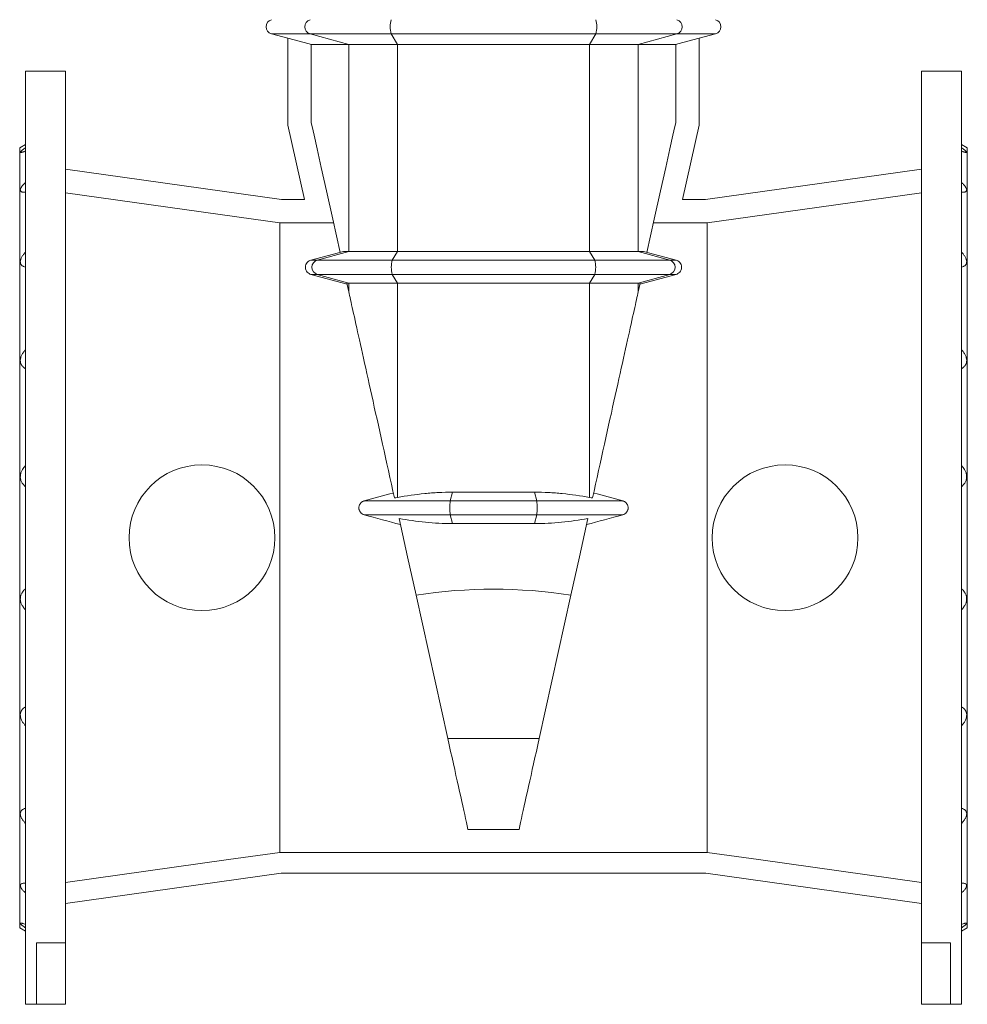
# Model space of a CAD drawing. Header units: millimetres. Extents: x -732 to 708, y -46 to 1921.
# Tile 3 of 5: x -732 to -82, y 728 to 1403. Entities that reach past the tile are written whole.
import ezdxf

# ---------------------------------------------------------------- set-up
doc = ezdxf.new("R2010")
doc.units = ezdxf.units.MM

msp = doc.modelspace()

# ---------------------------------------------------------------- linework, layer by layer
at = {"color": 7, "linetype": 'Continuous', "lineweight": 15}
for p, q in [((-559.02, 1393.65), (-547.73, 1390.63)), ((-265.73, 1390.63), (-254.43, 1393.65)), ((-547.73, 1390.63), (-547.73, 1331.01)), ((-506, 1386.34), (-531.7, 1386.34)), ((-531.7, 1386.34), (-531.7, 1332.64)), ((-472.63, 1386.34), (-506, 1386.34)), ((-340.83, 1386.34), (-472.63, 1386.34)), ((-340.83, 1386.34), (-307.45, 1386.34)), ((-307.45, 1386.34), (-281.76, 1386.34)), ((-281.76, 1386.34), (-281.76, 1332.64)), ((-265.73, 1390.63), (-265.73, 1331.01)), ((-700.23, 1367.98), (-727.73, 1367.98)), ((-727.73, 1047.98), (-727.73, 1367.98)), ((-700.23, 770.11), (-700.23, 1367.98)), ((-85.73, 1367.98), (-113.23, 1367.98)), ((-113.23, 770.11), (-113.23, 1367.98)), ((-85.73, 1047.98), (-85.73, 1367.98)), ((-547.73, 1331.01), (-536.42, 1279.98)), ((-265.73, 1331.01), (-277.04, 1279.98)), ((-727.73, 1317.79), (-731.73, 1315.48)), ((-81.73, 1315.48), (-85.73, 1317.79)), ((-731.73, 1047.98), (-731.73, 1315.48)), ((-81.73, 1047.98), (-81.73, 1315.48)), ((-552.16, 1279.98), (-700.23, 1300.79)), ((-261.3, 1279.98), (-113.23, 1300.79)), ((-536.42, 1279.98), (-552.16, 1279.98)), ((-277.04, 1279.98), (-261.3, 1279.98)), ((-553.28, 1263.87), (-553.28, 832.21)), ((-516.46, 1263.87), (-553.28, 1263.87)), ((-297, 1263.87), (-260.18, 1263.87)), ((-260.18, 1263.87), (-260.18, 832.21)), ((-532.01, 1238.31), (-509.72, 1244.28)), ((-506, 1244.28), (-472.63, 1244.28)), ((-472.63, 1244.28), (-340.83, 1244.28)), ((-307.45, 1244.28), (-340.83, 1244.28)), ((-281.44, 1238.31), (-303.74, 1244.28)), ((-507.17, 1222), (-532.01, 1228.65)), ((-506, 1216.72), (-507.32, 1222.68)), ((-472.63, 1222.68), (-506, 1222.68)), ((-340.83, 1222.68), (-472.63, 1222.68)), ((-340.83, 1222.68), (-307.45, 1222.68)), ((-307.45, 1216.72), (-306.13, 1222.68)), ((-306.29, 1222), (-281.44, 1228.65)), ((-434.92, 1079.28), (-378.54, 1079.28)), ((-378.54, 1057.68), (-434.92, 1057.68)), ((-731.73, 780.48), (-731.73, 1047.98)), ((-727.73, 727.98), (-727.73, 1047.98)), ((-85.73, 727.98), (-85.73, 1047.98)), ((-81.73, 780.48), (-81.73, 1047.98)), ((-438.09, 910.39), (-459.87, 1008.64)), ((-375.37, 910.39), (-353.58, 1008.64)), ((-424.26, 847.98), (-389.2, 847.98)), ((-553.28, 832.21), (-260.18, 832.21)), ((-552.3, 817.98), (-700.23, 797.19)), ((-552.3, 817.98), (-261.16, 817.98)), ((-261.16, 817.98), (-113.23, 797.19)), ((-731.73, 780.48), (-727.73, 778.17)), ((-85.73, 778.17), (-81.73, 780.48)), ((-700.23, 770.11), (-720.23, 770.11)), ((-720.23, 770.11), (-720.23, 727.98)), ((-700.23, 770.11), (-700.23, 727.98)), ((-113.23, 770.11), (-93.23, 770.11)), ((-113.23, 770.11), (-113.23, 727.98)), ((-93.23, 770.11), (-93.23, 727.98)), ((-727.73, 727.98), (-720.23, 727.98)), ((-720.23, 727.98), (-700.23, 727.98)), ((-93.23, 727.98), (-113.23, 727.98)), ((-93.23, 727.98), (-85.73, 727.98))]:
    msp.add_line(p, q, dxfattribs=at)
at = {"color": 8, "linetype": 'Continuous', "lineweight": 0}
for p, q in [((-559.02, 1393.65), (-532.55, 1393.65)), ((-476.95, 1393.65), (-532.55, 1393.65)), ((-532.55, 1393.65), (-506, 1386.34)), ((-336.51, 1393.65), (-476.95, 1393.65)), ((-476.95, 1393.65), (-472.63, 1386.34)), ((-336.51, 1393.65), (-340.83, 1386.34)), ((-336.51, 1393.65), (-280.91, 1393.65)), ((-280.91, 1393.65), (-307.45, 1386.34)), ((-254.43, 1393.65), (-280.91, 1393.65)), ((-506, 1244.28), (-506, 1386.34)), ((-472.63, 1244.28), (-472.63, 1386.34)), ((-340.83, 1244.28), (-340.83, 1386.34)), ((-307.45, 1244.28), (-307.45, 1386.34)), ((-506, 1244.28), (-527.68, 1238.31)), ((-472.63, 1244.28), (-476.16, 1238.31)), ((-340.83, 1244.28), (-337.3, 1238.31)), ((-307.45, 1244.28), (-285.77, 1238.31)), ((-476.16, 1238.31), (-527.68, 1238.31)), ((-337.3, 1238.31), (-476.16, 1238.31)), ((-337.3, 1238.31), (-285.77, 1238.31)), ((-476.16, 1228.65), (-527.68, 1228.65)), ((-527.68, 1228.65), (-506, 1222.68)), ((-506, 1216.72), (-506, 1222.68)), ((-337.3, 1228.65), (-476.16, 1228.65)), ((-476.16, 1228.65), (-472.63, 1222.68)), ((-472.63, 1075.64), (-472.63, 1222.68)), ((-337.3, 1228.65), (-340.83, 1222.68)), ((-340.83, 1075.64), (-340.83, 1222.68)), ((-337.3, 1228.65), (-285.77, 1228.65)), ((-285.77, 1228.65), (-307.45, 1222.68)), ((-307.45, 1216.72), (-307.45, 1222.68)), ((-434.92, 1079.28), (-436.43, 1073.31)), ((-378.54, 1079.28), (-377.03, 1073.31)), ((-436.43, 1073.31), (-495.39, 1073.31)), ((-377.03, 1073.31), (-436.43, 1073.31)), ((-377.03, 1073.31), (-318.07, 1073.31)), ((-436.43, 1063.65), (-495.35, 1063.65)), ((-377.03, 1063.65), (-436.43, 1063.65)), ((-436.43, 1063.65), (-434.92, 1057.68)), ((-377.03, 1063.65), (-378.54, 1057.68)), ((-377.03, 1063.65), (-318.11, 1063.65)), ((-375.37, 910.39), (-438.09, 910.39))]:
    msp.add_line(p, q, dxfattribs=at)
at = {"color": 7, "linetype": 'Continuous', "lineweight": 15, "flags": 128}
for points in [[(-547.73, 1390.63), (-533.15, 1386.73), (-531.7, 1386.34)], [(-265.73, 1390.63), (-280.31, 1386.73), (-281.76, 1386.34)], [(-511.98, 1243.68), (-517.03, 1266.46), (-521.34, 1285.9), (-524.91, 1301.99), (-527.73, 1314.72), (-529.8, 1324.08), (-531.13, 1330.06), (-531.7, 1332.64)], [(-301.48, 1243.68), (-296.43, 1266.46), (-292.12, 1285.9), (-288.55, 1301.99), (-285.73, 1314.72), (-283.65, 1324.08), (-282.33, 1330.06), (-281.76, 1332.64)], [(-553.28, 1263.87), (-571.45, 1266.42), (-700.23, 1284.53)], [(-260.18, 1263.87), (-242, 1266.42), (-113.23, 1284.53)], [(-474.65, 1075.3), (-475.7, 1080.03), (-476.74, 1084.72), (-477.77, 1089.39), (-478.8, 1094.01), (-479.82, 1098.6), (-480.82, 1103.14), (-481.82, 1107.64), (-482.81, 1112.1), (-483.78, 1116.49), (-484.75, 1120.84), (-485.7, 1125.13), (-486.63, 1129.35), (-487.56, 1133.52), (-488.47, 1137.61), (-489.36, 1141.64), (-490.23, 1145.6), (-491.1, 1149.48), (-491.94, 1153.28), (-492.76, 1157), (-493.57, 1160.65), (-494.36, 1164.2), (-495.13, 1167.67), (-495.88, 1171.05), (-496.61, 1174.34), (-497.32, 1177.53), (-498, 1180.63), (-498.67, 1183.63), (-499.31, 1186.52), (-499.93, 1189.32), (-500.52, 1192.01), (-501.1, 1194.59), (-501.65, 1197.07), (-502.17, 1199.43), (-502.67, 1201.69), (-503.14, 1203.83), (-503.59, 1205.85), (-504.02, 1207.76), (-504.42, 1209.56), (-504.79, 1211.23), (-505.13, 1212.79), (-505.45, 1214.22), (-505.74, 1215.53), (-506, 1216.72)], [(-338.81, 1075.3), (-337.76, 1080.03), (-336.72, 1084.72), (-335.68, 1089.39), (-334.66, 1094.01), (-333.64, 1098.6), (-332.63, 1103.14), (-331.64, 1107.64), (-330.65, 1112.1), (-329.67, 1116.49), (-328.71, 1120.84), (-327.76, 1125.13), (-326.82, 1129.35), (-325.9, 1133.52), (-324.99, 1137.61), (-324.1, 1141.64), (-323.22, 1145.6), (-322.36, 1149.48), (-321.52, 1153.28), (-320.69, 1157), (-319.89, 1160.65), (-319.1, 1164.2), (-318.33, 1167.67), (-317.58, 1171.05), (-316.85, 1174.34), (-316.14, 1177.53), (-315.46, 1180.63), (-314.79, 1183.63), (-314.15, 1186.52), (-313.53, 1189.32), (-312.93, 1192.01), (-312.36, 1194.59), (-311.81, 1197.07), (-311.29, 1199.43), (-310.79, 1201.69), (-310.31, 1203.83), (-309.86, 1205.85), (-309.44, 1207.76), (-309.04, 1209.56), (-308.67, 1211.23), (-308.33, 1212.79), (-308.01, 1214.22), (-307.72, 1215.53), (-307.45, 1216.72)], [(-471.51, 1061.13), (-465.7, 1034.91), (-459.87, 1008.64)], [(-341.95, 1061.13), (-347.76, 1034.91), (-353.58, 1008.64)], [(-424.26, 847.98), (-424.77, 850.29), (-425.31, 852.74), (-425.89, 855.35), (-426.5, 858.09), (-427.14, 860.98), (-427.81, 864.01), (-428.51, 867.18), (-429.24, 870.48), (-430.01, 873.92), (-430.8, 877.48), (-431.61, 881.18), (-432.46, 885), (-433.34, 888.94), (-434.24, 893), (-435.16, 897.18), (-436.11, 901.48), (-437.09, 905.88), (-438.09, 910.39)], [(-389.2, 847.98), (-388.69, 850.29), (-388.15, 852.74), (-387.57, 855.35), (-386.96, 858.09), (-386.32, 860.98), (-385.65, 864.01), (-384.95, 867.18), (-384.21, 870.48), (-383.45, 873.92), (-382.66, 877.48), (-381.84, 881.18), (-381, 885), (-380.12, 888.94), (-379.22, 893), (-378.29, 897.18), (-377.34, 901.48), (-376.37, 905.88), (-375.37, 910.39)], [(-553.28, 832.21), (-588.58, 827.25), (-700.23, 811.54)], [(-260.18, 832.21), (-224.88, 827.25), (-113.23, 811.54)]]:
    msp.add_lwpolyline(points, dxfattribs=at)
at = {"color": 7, "linetype": 'Continuous', "lineweight": 15}
for centre in [(-606.73, 1047.98), (-206.73, 1047.98)]:
    msp.add_circle(centre, 50, dxfattribs=at)
for centre, start, end in [((-557.73, 1398.48), 105, 255), ((-255.73, 1398.48), 285, 75)]:
    msp.add_arc(centre, 5, start, end, dxfattribs=at)
at = {"color": 8, "linetype": 'Continuous', "lineweight": 0}
for centre, radius, start, end in [((-531.13, 1398.48), 5.03, 106.30768, 253.69232), ((-459.71, 1398.48), 17.91, 164.35449, 195.64551), ((-353.75, 1398.48), 17.91, 344.35449, 15.64551), ((-282.32, 1398.48), 5.03, 286.30768, 73.69232), ((-526.27, 1233.48), 5.03, 106.30796, 253.69204), ((-458.91, 1233.48), 17.91, 164.35452, 195.64548), ((-354.54, 1233.48), 17.91, 344.35452, 15.64548), ((-287.19, 1233.48), 5.03, 286.30796, 73.69204), ((-395.67, 1068.48), 41.05, 173.24269, 186.75731), ((-417.79, 1068.48), 41.05, 353.24269, 6.75731)]:
    msp.add_arc(centre, radius, start, end, dxfattribs=at)
at = {"color": 7, "linetype": 'Continuous', "lineweight": 15}
msp.add_ellipse((-406.73, 516.94), major_axis=(0, 495.77), ratio=0.8391, start_param=6.155084, end_param=6.411287, dxfattribs=at)
for points, knots in [([(-727.73, 1315.52), (-728.11, 1315.25), (-728.88, 1314.71), (-729.73, 1314.07), (-730.33, 1313.58), (-730.73, 1313.22), (-731.06, 1312.88), (-731.27, 1312.59), (-731.32, 1312.37), (-731.18, 1312.26), (-730.88, 1312.24), (-730.46, 1312.31), (-729.97, 1312.43), (-729.35, 1312.62), (-728.61, 1312.88), (-728.02, 1313.11), (-727.73, 1313.22)], [0, 0, 0, 0, 0.101577, 0.203033, 0.260821, 0.318737, 0.37643, 0.447042, 0.517621, 0.5882, 0.658828, 0.721061, 0.783536, 0.845884, 0.922925, 1, 1, 1, 1]), ([(-85.73, 1315.52), (-85.34, 1315.25), (-84.58, 1314.71), (-83.73, 1314.07), (-83.13, 1313.58), (-82.73, 1313.22), (-82.4, 1312.88), (-82.19, 1312.59), (-82.14, 1312.37), (-82.28, 1312.26), (-82.58, 1312.24), (-83, 1312.31), (-83.49, 1312.43), (-84.11, 1312.62), (-84.85, 1312.88), (-85.44, 1313.11), (-85.73, 1313.22)], [0, 0, 0, 0, 0.101577, 0.203033, 0.260821, 0.318737, 0.37643, 0.447042, 0.517621, 0.5882, 0.658828, 0.721061, 0.783536, 0.845884, 0.922925, 1, 1, 1, 1]), ([(-727.73, 1291.63), (-728.22, 1291.18), (-728.67, 1290.73), (-729.31, 1290.05), (-729.51, 1289.83), (-729.89, 1289.38), (-730.07, 1289.15), (-730.56, 1288.49), (-730.82, 1288.07), (-731.2, 1287.25), (-731.3, 1286.88), (-731.3, 1286.39), (-731.27, 1286.23), (-731.18, 1285.96), (-731.1, 1285.83), (-730.92, 1285.61), (-730.81, 1285.51), (-730.54, 1285.34), (-730.39, 1285.26), (-730.07, 1285.14), (-729.89, 1285.1), (-729.51, 1285.02), (-729.31, 1284.99), (-728.67, 1284.93), (-728.22, 1284.93), (-727.73, 1284.96)], [0, 0, 0, 0, 0.125, 0.125, 0.1875, 0.1875, 0.25, 0.25, 0.375, 0.375, 0.5, 0.5, 0.5625, 0.5625, 0.625, 0.625, 0.6875, 0.6875, 0.75, 0.75, 0.8125, 0.8125, 0.875, 0.875, 1, 1, 1, 1]), ([(-85.73, 1291.63), (-85.24, 1291.18), (-84.78, 1290.73), (-84.15, 1290.05), (-83.95, 1289.83), (-83.57, 1289.38), (-83.39, 1289.15), (-82.9, 1288.49), (-82.63, 1288.07), (-82.26, 1287.25), (-82.16, 1286.88), (-82.16, 1286.39), (-82.19, 1286.23), (-82.28, 1285.96), (-82.35, 1285.83), (-82.54, 1285.61), (-82.65, 1285.51), (-82.91, 1285.34), (-83.06, 1285.26), (-83.39, 1285.14), (-83.57, 1285.1), (-83.94, 1285.02), (-84.15, 1284.99), (-84.78, 1284.93), (-85.24, 1284.93), (-85.73, 1284.96)], [0, 0, 0, 0, 0.125, 0.125, 0.1875, 0.1875, 0.25, 0.25, 0.375, 0.375, 0.5, 0.5, 0.5625, 0.5625, 0.625, 0.625, 0.6875, 0.6875, 0.75, 0.75, 0.8125, 0.8125, 0.875, 0.875, 1, 1, 1, 1]), ([(-727.73, 1243.89), (-728.22, 1243.37), (-728.67, 1242.84), (-729.31, 1242.02), (-729.51, 1241.75), (-729.89, 1241.19), (-730.07, 1240.91), (-730.56, 1240.06), (-730.82, 1239.5), (-731.2, 1238.37), (-731.3, 1237.83), (-731.3, 1237.06), (-731.27, 1236.81), (-731.18, 1236.34), (-731.1, 1236.12), (-730.92, 1235.7), (-730.81, 1235.5), (-730.54, 1235.14), (-730.39, 1234.97), (-730.07, 1234.66), (-729.89, 1234.52), (-729.51, 1234.26), (-729.31, 1234.14), (-728.67, 1233.82), (-728.22, 1233.64), (-727.73, 1233.5)], [0, 0, 0, 0, 0.125, 0.125, 0.1875, 0.1875, 0.25, 0.25, 0.375, 0.375, 0.5, 0.5, 0.5625, 0.5625, 0.625, 0.625, 0.6875, 0.6875, 0.75, 0.75, 0.8125, 0.8125, 0.875, 0.875, 1, 1, 1, 1]), ([(-85.73, 1243.89), (-85.24, 1243.37), (-84.78, 1242.84), (-84.15, 1242.02), (-83.95, 1241.75), (-83.57, 1241.19), (-83.39, 1240.91), (-82.9, 1240.06), (-82.63, 1239.5), (-82.26, 1238.37), (-82.16, 1237.83), (-82.16, 1237.06), (-82.19, 1236.81), (-82.28, 1236.34), (-82.35, 1236.12), (-82.54, 1235.7), (-82.65, 1235.5), (-82.91, 1235.14), (-83.06, 1234.97), (-83.39, 1234.66), (-83.57, 1234.52), (-83.94, 1234.26), (-84.15, 1234.14), (-84.78, 1233.82), (-85.24, 1233.64), (-85.73, 1233.5)], [0, 0, 0, 0, 0.125, 0.125, 0.1875, 0.1875, 0.25, 0.25, 0.375, 0.375, 0.5, 0.5, 0.5625, 0.5625, 0.625, 0.625, 0.6875, 0.6875, 0.75, 0.75, 0.8125, 0.8125, 0.875, 0.875, 1, 1, 1, 1]), ([(-532.01, 1228.65), (-532.4, 1228.76), (-532.82, 1228.92), (-533.65, 1229.4), (-534.06, 1229.72), (-534.81, 1230.55), (-535.14, 1231.06), (-535.59, 1232.2), (-535.72, 1232.84), (-535.72, 1234.12), (-535.59, 1234.76), (-535.14, 1235.9), (-534.81, 1236.41), (-534.06, 1237.24), (-533.65, 1237.56), (-532.82, 1238.05), (-532.4, 1238.21), (-532.01, 1238.31)], [0, 0, 0, 0, 0.125, 0.125, 0.25, 0.25, 0.375, 0.375, 0.5, 0.5, 0.625, 0.625, 0.75, 0.75, 0.875, 0.875, 1, 1, 1, 1]), ([(-281.44, 1228.65), (-281.06, 1228.76), (-280.64, 1228.92), (-279.81, 1229.4), (-279.39, 1229.72), (-278.65, 1230.55), (-278.32, 1231.06), (-277.87, 1232.2), (-277.74, 1232.84), (-277.74, 1234.12), (-277.87, 1234.76), (-278.32, 1235.9), (-278.65, 1236.41), (-279.39, 1237.24), (-279.81, 1237.56), (-280.64, 1238.05), (-281.06, 1238.21), (-281.44, 1238.31)], [0, 0, 0, 0, 0.125, 0.125, 0.25, 0.25, 0.375, 0.375, 0.5, 0.5, 0.625, 0.625, 0.75, 0.75, 0.875, 0.875, 1, 1, 1, 1]), ([(-727.73, 1176.97), (-728.22, 1176.43), (-728.67, 1175.88), (-729.31, 1175), (-729.51, 1174.7), (-729.89, 1174.09), (-730.07, 1173.78), (-730.56, 1172.83), (-730.82, 1172.18), (-731.2, 1170.85), (-731.3, 1170.19), (-731.3, 1169.22), (-731.27, 1168.9), (-731.18, 1168.29), (-731.1, 1167.99), (-730.92, 1167.42), (-730.81, 1167.15), (-730.54, 1166.62), (-730.39, 1166.38), (-730.07, 1165.91), (-729.89, 1165.69), (-729.51, 1165.27), (-729.31, 1165.07), (-728.67, 1164.51), (-728.22, 1164.18), (-727.73, 1163.88)], [0, 0, 0, 0, 0.125, 0.125, 0.1875, 0.1875, 0.25, 0.25, 0.375, 0.375, 0.5, 0.5, 0.5625, 0.5625, 0.625, 0.625, 0.6875, 0.6875, 0.75, 0.75, 0.8125, 0.8125, 0.875, 0.875, 1, 1, 1, 1]), ([(-85.73, 1176.97), (-85.24, 1176.43), (-84.78, 1175.88), (-84.15, 1175), (-83.95, 1174.7), (-83.57, 1174.09), (-83.39, 1173.78), (-82.9, 1172.83), (-82.63, 1172.18), (-82.26, 1170.85), (-82.16, 1170.19), (-82.16, 1169.22), (-82.19, 1168.9), (-82.28, 1168.29), (-82.35, 1167.99), (-82.54, 1167.42), (-82.65, 1167.15), (-82.91, 1166.62), (-83.06, 1166.38), (-83.39, 1165.91), (-83.57, 1165.69), (-83.94, 1165.27), (-84.15, 1165.07), (-84.78, 1164.51), (-85.24, 1164.18), (-85.73, 1163.88)], [0, 0, 0, 0, 0.125, 0.125, 0.1875, 0.1875, 0.25, 0.25, 0.375, 0.375, 0.5, 0.5, 0.5625, 0.5625, 0.625, 0.625, 0.6875, 0.6875, 0.75, 0.75, 0.8125, 0.8125, 0.875, 0.875, 1, 1, 1, 1]), ([(-727.73, 1097.43), (-728.11, 1097.01), (-728.88, 1096.17), (-729.73, 1094.95), (-730.33, 1093.86), (-730.73, 1092.94), (-731.06, 1091.91), (-731.27, 1090.78), (-731.32, 1089.56), (-731.18, 1088.37), (-730.88, 1087.28), (-730.46, 1086.3), (-729.97, 1085.43), (-729.35, 1084.56), (-728.61, 1083.71), (-728.02, 1083.18), (-727.73, 1082.92)], [0, 0, 0, 0, 0.1015765, 0.2030324, 0.2608207, 0.3187365, 0.3764298, 0.4470417, 0.5176208, 0.5881999, 0.6588273, 0.7210603, 0.7835354, 0.8458831, 0.9229248, 1, 1, 1, 1]), ([(-85.73, 1097.43), (-85.34, 1097.01), (-84.58, 1096.17), (-83.73, 1094.95), (-83.13, 1093.86), (-82.73, 1092.94), (-82.4, 1091.91), (-82.19, 1090.78), (-82.14, 1089.56), (-82.28, 1088.37), (-82.58, 1087.28), (-83, 1086.3), (-83.49, 1085.43), (-84.11, 1084.56), (-84.85, 1083.71), (-85.44, 1083.18), (-85.73, 1082.92)], [0, 0, 0, 0, 0.1015765, 0.2030324, 0.2608207, 0.3187365, 0.3764298, 0.4470417, 0.5176208, 0.5881999, 0.6588273, 0.7210603, 0.7835354, 0.8458831, 0.9229248, 1, 1, 1, 1]), ([(-472.63, 1075.64), (-466.42, 1076.7), (-460.18, 1077.61), (-450.76, 1078.59), (-447.61, 1078.84), (-441.28, 1079.19), (-438.11, 1079.28), (-434.92, 1079.28)], [0, 0, 0, 0, 0.5, 0.5, 0.75, 0.75, 1, 1, 1, 1]), ([(-340.83, 1075.64), (-347.04, 1076.7), (-353.28, 1077.61), (-362.7, 1078.59), (-365.85, 1078.84), (-372.18, 1079.19), (-375.35, 1079.28), (-378.54, 1079.28)], [0, 0, 0, 0, 0.5, 0.5, 0.75, 0.75, 1, 1, 1, 1]), ([(-495.35, 1063.65), (-495.88, 1063.79), (-496.38, 1064.02), (-497.29, 1064.63), (-497.69, 1065), (-498.2, 1065.65), (-498.35, 1065.88), (-498.6, 1066.36), (-498.71, 1066.61), (-498.89, 1067.13), (-498.96, 1067.39), (-499.05, 1067.93), (-499.08, 1068.2), (-499.08, 1068.74), (-499.06, 1069.02), (-498.97, 1069.55), (-498.91, 1069.82), (-498.74, 1070.34), (-498.63, 1070.59), (-498.37, 1071.07), (-498.23, 1071.3), (-497.9, 1071.73), (-497.71, 1071.94), (-497.32, 1072.31), (-497.11, 1072.48), (-496.65, 1072.79), (-496.41, 1072.92), (-495.91, 1073.15), (-495.66, 1073.24), (-495.39, 1073.31)], [0, 0, 0, 0, 0.125, 0.125, 0.25, 0.25, 0.3125, 0.3125, 0.375, 0.375, 0.4375, 0.4375, 0.5, 0.5, 0.5625, 0.5625, 0.625, 0.625, 0.6875, 0.6875, 0.75, 0.75, 0.8125, 0.8125, 0.875, 0.875, 0.9375, 0.9375, 1, 1, 1, 1]), ([(-318.11, 1063.65), (-317.58, 1063.79), (-317.08, 1064.02), (-316.16, 1064.63), (-315.77, 1065), (-315.26, 1065.65), (-315.11, 1065.88), (-314.85, 1066.36), (-314.74, 1066.61), (-314.57, 1067.13), (-314.5, 1067.39), (-314.41, 1067.93), (-314.38, 1068.2), (-314.38, 1068.74), (-314.4, 1069.02), (-314.49, 1069.55), (-314.55, 1069.82), (-314.72, 1070.34), (-314.83, 1070.59), (-315.08, 1071.07), (-315.23, 1071.3), (-315.56, 1071.73), (-315.74, 1071.94), (-316.14, 1072.31), (-316.35, 1072.48), (-316.8, 1072.79), (-317.05, 1072.92), (-317.54, 1073.15), (-317.8, 1073.24), (-318.07, 1073.31)], [0, 0, 0, 0, 0.125, 0.125, 0.25, 0.25, 0.3125, 0.3125, 0.375, 0.375, 0.4375, 0.4375, 0.5, 0.5, 0.5625, 0.5625, 0.625, 0.625, 0.6875, 0.6875, 0.75, 0.75, 0.8125, 0.8125, 0.875, 0.875, 0.9375, 0.9375, 1, 1, 1, 1]), ([(-434.92, 1057.68), (-438.01, 1057.68), (-441.09, 1057.76), (-447.23, 1058.09), (-450.28, 1058.34), (-459.43, 1059.26), (-465.48, 1060.12), (-471.51, 1061.13)], [0, 0, 0, 0, 0.25, 0.25, 0.5, 0.5, 1, 1, 1, 1]), ([(-378.54, 1057.68), (-375.45, 1057.68), (-372.37, 1057.76), (-366.23, 1058.09), (-363.17, 1058.34), (-354.03, 1059.26), (-347.98, 1060.12), (-341.95, 1061.13)], [0, 0, 0, 0, 0.25, 0.25, 0.5, 0.5, 1, 1, 1, 1]), ([(-727.73, 1013.05), (-728.11, 1012.69), (-728.88, 1011.99), (-729.73, 1010.91), (-730.33, 1009.92), (-730.73, 1009.07), (-731.06, 1008.1), (-731.27, 1007), (-731.32, 1005.79), (-731.18, 1004.58), (-730.88, 1003.44), (-730.46, 1002.39), (-729.97, 1001.43), (-729.35, 1000.46), (-728.61, 999.48), (-728.02, 998.85), (-727.73, 998.53)], [0, 0, 0, 0, 0.101577, 0.203033, 0.260821, 0.318737, 0.37643, 0.447042, 0.517621, 0.5882, 0.658828, 0.721061, 0.783536, 0.845884, 0.922925, 1, 1, 1, 1]), ([(-85.73, 1013.05), (-85.34, 1012.69), (-84.58, 1011.99), (-83.73, 1010.91), (-83.13, 1009.92), (-82.73, 1009.07), (-82.4, 1008.1), (-82.19, 1007), (-82.14, 1005.79), (-82.28, 1004.58), (-82.58, 1003.44), (-83, 1002.39), (-83.49, 1001.43), (-84.11, 1000.46), (-84.85, 999.48), (-85.44, 998.85), (-85.73, 998.53)], [0, 0, 0, 0, 0.101577, 0.203033, 0.260821, 0.318737, 0.37643, 0.447042, 0.517621, 0.5882, 0.658828, 0.721061, 0.783536, 0.845884, 0.922925, 1, 1, 1, 1]), ([(-727.73, 932.08), (-728.22, 931.79), (-728.67, 931.46), (-729.31, 930.9), (-729.51, 930.7), (-729.89, 930.28), (-730.07, 930.05), (-730.56, 929.35), (-730.82, 928.84), (-731.2, 927.69), (-731.3, 927.08), (-731.3, 926.11), (-731.27, 925.78), (-731.18, 925.12), (-731.1, 924.79), (-730.92, 924.12), (-730.81, 923.79), (-730.54, 923.14), (-730.39, 922.82), (-730.07, 922.19), (-729.89, 921.88), (-729.51, 921.27), (-729.31, 920.97), (-728.67, 920.09), (-728.22, 919.53), (-727.73, 918.99)], [0, 0, 0, 0, 0.125, 0.125, 0.1875, 0.1875, 0.25, 0.25, 0.375, 0.375, 0.5, 0.5, 0.5625, 0.5625, 0.625, 0.625, 0.6875, 0.6875, 0.75, 0.75, 0.8125, 0.8125, 0.875, 0.875, 1, 1, 1, 1]), ([(-85.73, 932.08), (-85.24, 931.79), (-84.78, 931.46), (-84.15, 930.9), (-83.95, 930.7), (-83.57, 930.28), (-83.39, 930.05), (-82.9, 929.35), (-82.63, 928.84), (-82.26, 927.69), (-82.16, 927.08), (-82.16, 926.11), (-82.19, 925.78), (-82.28, 925.12), (-82.35, 924.79), (-82.54, 924.12), (-82.65, 923.79), (-82.91, 923.14), (-83.06, 922.82), (-83.39, 922.19), (-83.57, 921.88), (-83.94, 921.27), (-84.15, 920.97), (-84.78, 920.09), (-85.24, 919.53), (-85.73, 918.99)], [0, 0, 0, 0, 0.125, 0.125, 0.1875, 0.1875, 0.25, 0.25, 0.375, 0.375, 0.5, 0.5, 0.5625, 0.5625, 0.625, 0.625, 0.6875, 0.6875, 0.75, 0.75, 0.8125, 0.8125, 0.875, 0.875, 1, 1, 1, 1]), ([(-727.73, 862.46), (-728.22, 862.32), (-728.67, 862.15), (-729.31, 861.82), (-729.51, 861.71), (-729.89, 861.44), (-730.07, 861.3), (-730.56, 860.84), (-730.82, 860.48), (-731.2, 859.64), (-731.3, 859.17), (-731.3, 858.4), (-731.27, 858.13), (-731.18, 857.59), (-731.1, 857.32), (-730.92, 856.76), (-730.81, 856.47), (-730.54, 855.9), (-730.39, 855.62), (-730.07, 855.06), (-729.89, 854.78), (-729.51, 854.22), (-729.31, 853.95), (-728.67, 853.13), (-728.22, 852.59), (-727.73, 852.07)], [0, 0, 0, 0, 0.125, 0.125, 0.1875, 0.1875, 0.25, 0.25, 0.375, 0.375, 0.5, 0.5, 0.5625, 0.5625, 0.625, 0.625, 0.6875, 0.6875, 0.75, 0.75, 0.8125, 0.8125, 0.875, 0.875, 1, 1, 1, 1]), ([(-85.73, 862.46), (-85.24, 862.32), (-84.78, 862.15), (-84.15, 861.82), (-83.95, 861.71), (-83.57, 861.44), (-83.39, 861.3), (-82.9, 860.84), (-82.63, 860.48), (-82.26, 859.64), (-82.16, 859.17), (-82.16, 858.4), (-82.19, 858.13), (-82.28, 857.59), (-82.35, 857.32), (-82.54, 856.76), (-82.65, 856.47), (-82.91, 855.9), (-83.06, 855.62), (-83.39, 855.06), (-83.57, 854.78), (-83.94, 854.22), (-84.15, 853.95), (-84.78, 853.13), (-85.24, 852.59), (-85.73, 852.07)], [0, 0, 0, 0, 0.125, 0.125, 0.1875, 0.1875, 0.25, 0.25, 0.375, 0.375, 0.5, 0.5, 0.5625, 0.5625, 0.625, 0.625, 0.6875, 0.6875, 0.75, 0.75, 0.8125, 0.8125, 0.875, 0.875, 1, 1, 1, 1]), ([(-727.73, 811), (-728.22, 811.03), (-728.67, 811.03), (-729.31, 810.97), (-729.51, 810.95), (-729.89, 810.87), (-730.07, 810.82), (-730.56, 810.64), (-730.82, 810.47), (-731.2, 810.02), (-731.3, 809.75), (-731.3, 809.25), (-731.27, 809.07), (-731.18, 808.7), (-731.1, 808.51), (-730.92, 808.11), (-730.81, 807.89), (-730.54, 807.47), (-730.39, 807.25), (-730.07, 806.81), (-729.89, 806.59), (-729.51, 806.14), (-729.31, 805.92), (-728.67, 805.24), (-728.22, 804.79), (-727.73, 804.33)], [0, 0, 0, 0, 0.125, 0.125, 0.1875, 0.1875, 0.25, 0.25, 0.375, 0.375, 0.5, 0.5, 0.5625, 0.5625, 0.625, 0.625, 0.6875, 0.6875, 0.75, 0.75, 0.8125, 0.8125, 0.875, 0.875, 1, 1, 1, 1]), ([(-85.73, 811), (-85.24, 811.03), (-84.78, 811.03), (-84.15, 810.97), (-83.95, 810.95), (-83.57, 810.87), (-83.39, 810.82), (-82.9, 810.64), (-82.63, 810.47), (-82.26, 810.02), (-82.16, 809.75), (-82.16, 809.25), (-82.19, 809.07), (-82.28, 808.7), (-82.35, 808.51), (-82.54, 808.11), (-82.65, 807.89), (-82.91, 807.47), (-83.06, 807.25), (-83.39, 806.81), (-83.57, 806.59), (-83.94, 806.14), (-84.15, 805.92), (-84.78, 805.24), (-85.24, 804.79), (-85.73, 804.33)], [0, 0, 0, 0, 0.125, 0.125, 0.1875, 0.1875, 0.25, 0.25, 0.375, 0.375, 0.5, 0.5, 0.5625, 0.5625, 0.625, 0.625, 0.6875, 0.6875, 0.75, 0.75, 0.8125, 0.8125, 0.875, 0.875, 1, 1, 1, 1]), ([(-727.73, 782.74), (-728.11, 782.89), (-728.88, 783.19), (-729.73, 783.46), (-730.33, 783.62), (-730.73, 783.7), (-731.06, 783.72), (-731.27, 783.66), (-731.32, 783.49), (-731.18, 783.23), (-730.88, 782.89), (-730.46, 782.5), (-729.97, 782.09), (-729.35, 781.61), (-728.61, 781.06), (-728.02, 780.65), (-727.73, 780.44)], [0, 0, 0, 0, 0.1015765, 0.2030324, 0.2608207, 0.3187365, 0.3764298, 0.4470417, 0.5176208, 0.5881999, 0.6588273, 0.7210603, 0.7835354, 0.8458831, 0.9229248, 1, 1, 1, 1]), ([(-85.73, 782.74), (-85.34, 782.89), (-84.58, 783.19), (-83.73, 783.46), (-83.13, 783.62), (-82.73, 783.7), (-82.4, 783.72), (-82.19, 783.66), (-82.14, 783.49), (-82.28, 783.23), (-82.58, 782.89), (-83, 782.5), (-83.49, 782.09), (-84.11, 781.61), (-84.85, 781.06), (-85.44, 780.65), (-85.73, 780.44)], [0, 0, 0, 0, 0.1015765, 0.2030324, 0.2608207, 0.3187365, 0.3764298, 0.4470417, 0.5176208, 0.5881999, 0.6588273, 0.7210603, 0.7835354, 0.8458831, 0.9229248, 1, 1, 1, 1])]:
    msp.add_open_spline(points, degree=3, knots=knots, dxfattribs=at)
for points in [[(-506, 1244.28), (-507.29, 1244.28), (-508.53, 1244.28), (-509.72, 1244.28)], [(-307.45, 1244.28), (-306.17, 1244.28), (-304.93, 1244.28), (-303.74, 1244.28)], [(-507.32, 1222.68), (-506.89, 1222.68), (-506.45, 1222.68), (-506, 1222.68)], [(-306.13, 1222.68), (-306.57, 1222.68), (-307.01, 1222.68), (-307.45, 1222.68)], [(-495.39, 1073.31), (-488.72, 1075.1), (-482.06, 1076.88), (-475.4, 1078.67)], [(-474.65, 1075.3), (-473.98, 1075.42), (-473.31, 1075.53), (-472.63, 1075.64)], [(-338.81, 1075.3), (-339.48, 1075.42), (-340.15, 1075.53), (-340.83, 1075.64)], [(-318.07, 1073.31), (-324.73, 1075.1), (-331.4, 1076.88), (-338.06, 1078.67)], [(-470.6, 1057.05), (-478.85, 1059.24), (-487.1, 1061.45), (-495.35, 1063.65)], [(-342.85, 1057.05), (-334.6, 1059.24), (-326.36, 1061.45), (-318.11, 1063.65)]]:
    msp.add_open_spline(points, degree=3, dxfattribs=at)
at = {"color": 8, "linetype": 'Continuous', "lineweight": 0}
for points in [[(-527.68, 1238.31), (-528.52, 1238.31), (-529.97, 1238.31), (-531.39, 1238.31), (-532.01, 1238.31)], [(-285.77, 1238.31), (-284.94, 1238.31), (-283.49, 1238.31), (-282.07, 1238.31), (-281.44, 1238.31)], [(-527.68, 1228.65), (-528.52, 1228.65), (-529.97, 1228.65), (-531.39, 1228.65), (-532.01, 1228.65)], [(-285.77, 1228.65), (-284.94, 1228.65), (-283.49, 1228.65), (-282.07, 1228.65), (-281.44, 1228.65)]]:
    msp.add_open_spline(points, degree=3, knots=[0, 0, 0, 0, 0.556633, 1, 1, 1, 1], dxfattribs=at)

doc.saveas('drawing.dxf')
